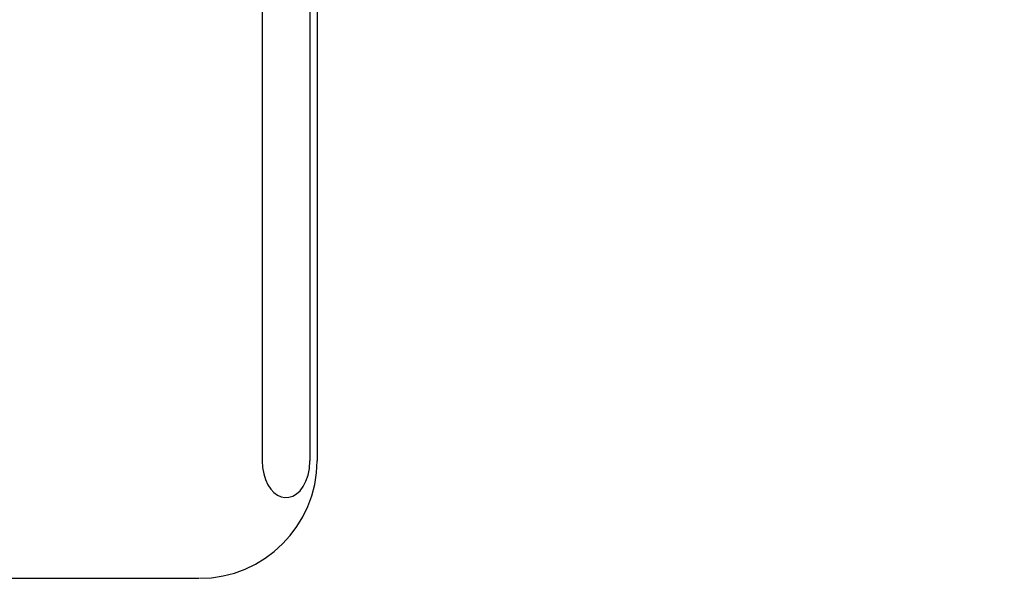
# Model space of a CAD drawing. Header units: inches. Extents: x 0 to 200, y 0 to 129.
# Tile 30 of 118: x 98.4002 to 98.5678, y 48.157 to 48.2522. Entities that reach past the tile are written whole.
import ezdxf

# ---------------------------------------------------------------- set-up
doc = ezdxf.new("R2010")
doc.units = ezdxf.units.IN
doc.header["$LTSCALE"] = 11
doc.header["$MEASUREMENT"] = 0
doc.linetypes.add('HIDDEN', pattern=[0.2, 0.1, -0.1])
doc.layers.add('DEFAULT_2', color=8, linetype='HIDDEN')

msp = doc.modelspace()

# ---------------------------------------------------------------- linework, layer by layer
at = {"layer": 'DEFAULT_2', "color": 8, "linetype": 'HIDDEN'}
for p, q in [((98.44148, 48.28204), (98.44148, 48.17704)), ((98.44961, 48.28204), (98.44961, 48.17704)), ((98.45082, 48.28204), (98.45082, 48.17704)), ((98.37717, 48.15704), (98.43072, 48.15704))]:
    msp.add_line(p, q, dxfattribs=at)
msp.add_lwpolyline([(98.44148, 48.17704), (98.44155, 48.1759), (98.44174, 48.17484), (98.44205, 48.17385), (98.44245, 48.17297), (98.44294, 48.17223), (98.44348, 48.17165), (98.44408, 48.17121), (98.44471, 48.17092), (98.44536, 48.1708), (98.44603, 48.17084), (98.44668, 48.17104), (98.44732, 48.17141), (98.44792, 48.17196), (98.44846, 48.17267), (98.44893, 48.17357), (98.44929, 48.17461), (98.44951, 48.17576), (98.44961, 48.17704)], dxfattribs=at)
for centre, radius, start, end in [((98.75379, 48.48379), 0.25, 90, 270), ((98.43082, 48.17704), 0.02, 270, 360)]:
    msp.add_arc(centre, radius, start, end, dxfattribs=at)

doc.saveas('drawing.dxf')
